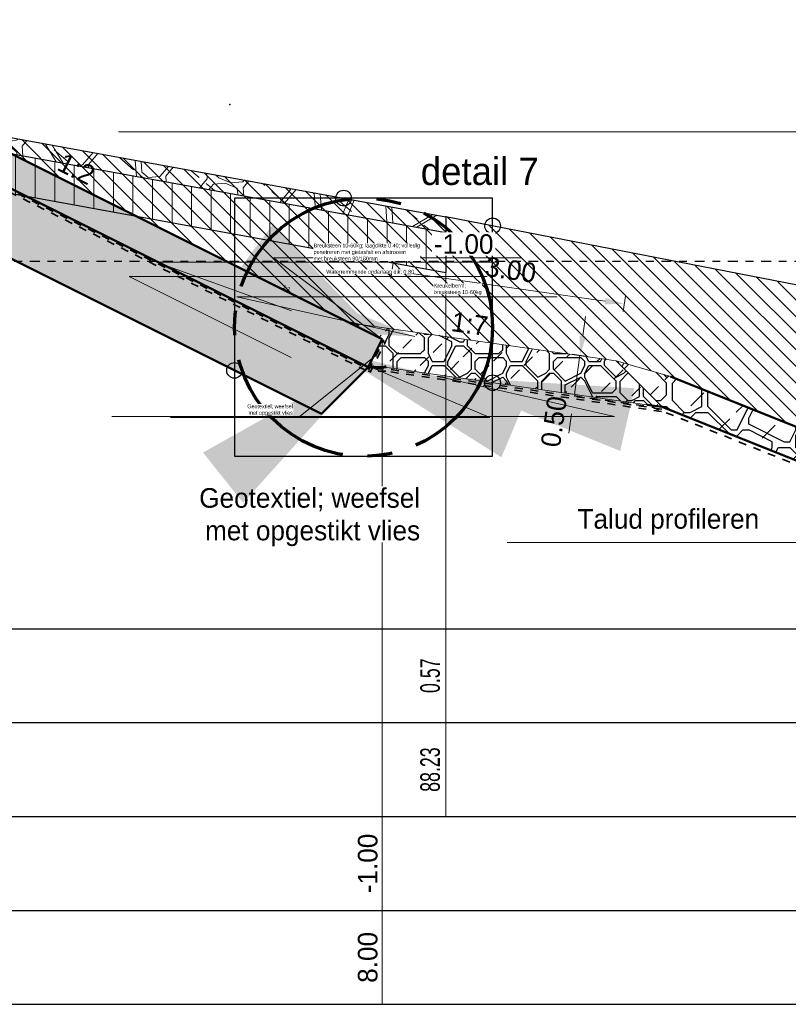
# Model space of a CAD drawing. Header units: metres. Extents: x 132 to 905, y -50 to 63.
# Tile 22 of 87: x 364 to 374, y -48 to -36. Entities that reach past the tile are written whole.
import ezdxf
from ezdxf.enums import TextEntityAlignment as Align

# ---------------------------------------------------------------- set-up
doc = ezdxf.new("R2010")
doc.units = ezdxf.units.M
doc.header["$LTSCALE"] = 0.1
for name, pattern in [('CENTER2', [28.575, 19.05, -3.175, 3.175, -3.175]), ('geotextiel', [0.2, -0.1, 0.1]), ('NAP', [20, 12.5, -2.5, 2.5, -2.5])]:
    doc.linetypes.add(name, pattern=pattern)
for name, color, linetype in [('BS-GEMETEN-KREUKELBERM-1999', 1, 'Continuous'), ('BS-ZANDLIJN', 32, 'Continuous'), ('DP-Matenbalk', 1, 'Continuous'), ('DP-Matenbalk_bestaandehoogten', 6, 'Continuous'), ('DP-Matenbalk_nwhoogten', 7, 'Continuous'), ('DP-NW-Maatvoering', 7, 'Continuous')]:
    doc.layers.add(name, color=color, linetype=linetype)
for name, color, linetype, lineweight in [('DP-BS-arcering_klei', 253, 'Continuous', 0), ('DP-BS-arcering_kreukelberm', 253, 'Continuous', 0), ('DP-BS-Matenbalk_verlenglijnen', 253, 'Continuous', 0), ('DP-BS-profiel', 2, 'Continuous', 25), ('DP-NAP-lijn', 6, 'NAP', 25), ('DP-NW-arcering_grond ontgraven', 1, 'Continuous', 18), ('DP-NW-arcering_kreukelberm', 2, 'Continuous', 25), ('DP-NW-arcering_overlaging', 1, 'Continuous', 18), ('DP-NW-arcering_waterremmende_onderlaag', 7, 'Continuous', 18), ('DP-NW-Geotextiel', 3, 'geotextiel', 35), ('DP-NW-Geotextiel_detail', 150, 'geotextiel', 35), ('DP-NW-Matenbalk_verlenglijnen', 135, 'Continuous', 0), ('DP-NW-Profiel', 4, 'Continuous', 50), ('DP-Waterlijn', 1, 'Continuous', 13), ('maatvoering-lin', 7, 'Continuous', 20), ('Plts-Detail', 5, 'CENTER2', 70), ('TL-2.5 mm tekst_schaaldp', 7, 'Continuous', 25), ('TL-2.5mm Tekst', 7, 'Continuous', 25), ('TL-5.0mm Tekst', 4, 'Continuous', 50)]:
    doc.layers.add(name, color=color, linetype=linetype, lineweight=lineweight)
doc.layers.add('TO-Viewport', color=152, linetype='Continuous', plot=False)
doc.styles.add('Ontwnota-dwp-Bruinissepolder tot Grevelingendam$0$dp-nwhgt', font='StagCAD.ttf', dxfattribs={"height": 0.25})
doc.styles.add('Ontwnota-dwp-Bruinissepolder tot Grevelingendam$0$StagCAD', font='StagCAD.ttf')
doc.styles.add('StagCAD', font='StagCAD.ttf')
doc.dimstyles.new('GM-maatvoering', dxfattribs={"dimtxt": 2.5, "dimasz": 2.5, "dimexe": 1, "dimexo": 0, "dimgap": 1, "dimtad": 1, "dimrnd": 0.001, "dimzin": 1, "dimdsep": 46, "dimtxsty": 'StagCAD', "dimcen": 0.09, "dimclrd": 1, "dimclre": 1, "dimclrt": 7, "dimazin": 0, "dimtfac": 1, "dimtix": 1, "dimtmove": 0, "dimatfit": 3, "dimfxl": 1, "dimfxlon": 1, "dimtvp": 0.83, "dimtolj": 1, "dimtzin": 0, "dimlwd": 15, "dimlwe": 15, "dimarcsym": 0})
doc.dimstyles.new('leader 1_100', dxfattribs={"dimscale": 0.1, "dimtxt": 2.5, "dimasz": 2, "dimexe": 0, "dimexo": 0, "dimgap": 1, "dimtad": 1, "dimrnd": 0.001, "dimzin": 1, "dimdsep": 46, "dimtxsty": 'StagCAD', "dimblk": 'RAD_PIJL', "dimcen": 0.09, "dimse1": 1, "dimse2": 1, "dimclrd": 1, "dimclre": 1, "dimclrt": 7, "dimazin": 0, "dimtfac": 1, "dimtix": 1, "dimtmove": 0, "dimatfit": 0, "dimfxl": 1, "dimtvp": 0.83, "dimtolj": 1, "dimtzin": 0, "dimlwd": 15, "dimarcsym": 0})
doc.dimstyles.new('Ontwnota-dwp-Bruinissepolder tot Grevelingendam$0$GM-maatvoering', dxfattribs={"dimtxt": 2.5, "dimasz": 1, "dimexe": 0, "dimexo": 0, "dimgap": 1, "dimtad": 1, "dimrnd": 0.001, "dimzin": 1, "dimdsep": 46, "dimtxsty": 'Ontwnota-dwp-Bruinissepolder tot Grevelingendam$0$StagCAD', "dimblk1": 'Ontwnota-dwp-Bruinissepolder tot Grevelingendam$0$DIM_PIJL', "dimblk2": 'Ontwnota-dwp-Bruinissepolder tot Grevelingendam$0$DIM_PIJL', "dimsah": 1, "dimcen": 0.09, "dimse1": 1, "dimse2": 1, "dimclrd": 1, "dimclre": 1, "dimclrt": 7, "dimazin": 0, "dimtfac": 1, "dimtix": 1, "dimtmove": 0, "dimatfit": 3, "dimldrblk": 'Ontwnota-dwp-Bruinissepolder tot Grevelingendam$0$RAD_PIJL', "dimfxl": 1, "dimtvp": 0.83, "dimtolj": 1, "dimtzin": 0, "dimlwd": 15, "dimarcsym": 0})

# ---------------------------------------------------------------- blocks, each defined once
blk = doc.blocks.new('RAD_PIJL')
at = {"color": 1, "linetype": 'Continuous'}
blk.add_solid([(-2.8284, -0.75), (-2.8284, 0.75), (0, 0)], dxfattribs=at)
blk = doc.blocks.new('*U177')
at = {"layer": 'DP-Matenbalk'}
for p, q in [((6, -4.7), (57.134, -4.7)), ((6, -5.9), (57.134, -5.9)), ((6, -7.1), (57.134, -7.1)), ((6, -8.3), (57.134, -8.3)), ((6, -9.5), (57.134, -9.5))]:
    blk.add_line(p, q, dxfattribs=at)
at = {"layer": 'TL-2.5 mm tekst_schaaldp', "style": 'StagCAD', "width": 0.96}
blk.add_attdef('SCHAAL', (-0.05, -11.124), '', height=0.25, dxfattribs=at)
at = {"layer": 'TL-2.5mm Tekst', "lineweight": 35, "style": 'StagCAD', "width": 0.96}
blk.add_attdef('GEBIEDDWP', (7.116, -10.535), '', height=0.25, dxfattribs=at)
at = {"layer": 'TL-5.0mm Tekst', "style": 'StagCAD', "width": 0.96}
blk.add_attdef('OMSCHRIJVING', (-0.05, -10.535), '', height=0.5, dxfattribs=at)
blk = doc.blocks.new('Ontwnota-dwp-Bruinissepolder tot Grevelingendam$0$DIM_PIJL')
at = {"color": 1}
blk.add_line((0, 1.414), (0, -1.414), dxfattribs=at)
at = {"color": 1, "linetype": 'ByBlock'}
blk.add_solid([(-2.828, -0.75), (-2.828, 0.75), (0, 0)], dxfattribs=at)
blk = doc.blocks.new('*D167')
at = {"layer": 'Defpoints', "color": 0, "transparency": 16777216}
for p in [(368.578, -31.199), (360.578, -35.833), (368.578, -39.834)]:
    blk.add_point(p, dxfattribs=at)
at = {"layer": 'DP-NW-Maatvoering', "color": 1, "lineweight": 15, "transparency": 16777216}
blk.add_line((360.678, -31.199), (368.478, -31.199), dxfattribs=at)
at = {"layer": 'DP-NW-Maatvoering', "color": 1, "lineweight": 15, "transparency": 16777216, "xscale": 0.1, "yscale": 0.1, "zscale": 0.1, "rotation": 180}
blk.add_blockref('Ontwnota-dwp-Bruinissepolder tot Grevelingendam$0$DIM_PIJL', (360.578, -31.199), dxfattribs=at)
at = {"layer": 'DP-NW-Maatvoering', "color": 1, "lineweight": 15, "transparency": 16777216, "xscale": 0.1, "yscale": 0.1, "zscale": 0.1}
blk.add_blockref('Ontwnota-dwp-Bruinissepolder tot Grevelingendam$0$DIM_PIJL', (368.578, -31.199), dxfattribs=at)
at = {"layer": 'DP-NW-Maatvoering', "color": 7, "transparency": 16777216, "insert": (364.578, -30.14), "char_height": 0.25, "attachment_point": 5, "style": 'Ontwnota-dwp-Bruinissepolder tot Grevelingendam$0$StagCAD'}
blk.add_mtext('\\A1;Breuksteen 10-60kg;\\Plaagdikte 0.40; volledig \\Ppenetreren met gietasfalt \\Pen afstrooien met\\Pbreuksteen 90/180mm', dxfattribs=at)
blk = doc.blocks.new('Ontwnota-dwp-Bruinissepolder tot Grevelingendam$0$RAD_PIJL')
at = {"color": 1, "linetype": 'Continuous'}
blk.add_solid([(-2.828, -0.75), (-2.828, 0.75), (0, 0)], dxfattribs=at)
blk = doc.blocks.new('*D168')
at = {"layer": 'Defpoints', "color": 0, "transparency": 16777216}
for p in [(372.158, -31.199), (368.578, -39.834), (372.158, -40.699)]:
    blk.add_point(p, dxfattribs=at)
at = {"layer": 'DP-NW-Maatvoering', "color": 1, "lineweight": 15, "transparency": 16777216}
for p, q in [((368.578, -31.299), (368.578, -31.099)), ((368.828, -31.199), (371.908, -31.199)), ((372.158, -31.299), (372.158, -31.099))]:
    blk.add_line(p, q, dxfattribs=at)
at = {"layer": 'DP-NW-Maatvoering', "color": 1, "transparency": 16777216}
for points in [[(368.828, -31.157), (368.828, -31.24), (368.578, -31.199)], [(371.908, -31.157), (371.908, -31.24), (372.158, -31.199)]]:
    blk.add_solid(points, dxfattribs=at)
at = {"layer": 'DP-NW-Maatvoering', "color": 7, "transparency": 16777216, "insert": (370.502, -30.728), "char_height": 0.25, "attachment_point": 5, "style": 'StagCAD'}
blk.add_mtext('\\A1;Kreukelberm;\\Pbreuksteen 10-60kg', dxfattribs=at)
blk = doc.blocks.new('*D169')
at = {"layer": 'Defpoints', "color": 0, "transparency": 16777216}
for p in [(371.673, -39.381), (368.578, -39.834), (371.569, -40.109)]:
    blk.add_point(p, dxfattribs=at)
at = {"layer": 'DP-NW-Maatvoering', "color": 1, "lineweight": 15, "transparency": 16777216}
for p, q in [((368.689, -39.056), (368.718, -38.858)), ((368.951, -38.992), (371.426, -39.346)), ((371.659, -39.48), (371.687, -39.282))]:
    blk.add_line(p, q, dxfattribs=at)
at = {"layer": 'DP-NW-Maatvoering', "color": 1, "transparency": 16777216}
for points in [[(368.957, -38.951), (368.945, -39.033), (368.703, -38.957)], [(371.432, -39.304), (371.42, -39.387), (371.673, -39.381)]]:
    blk.add_solid(points, dxfattribs=at)
at = {"layer": 'DP-NW-Maatvoering', "color": 7, "transparency": 16777216, "insert": (370.22, -38.946), "char_height": 0.25, "attachment_point": 5, "rotation": 351.8699, "style": 'StagCAD'}
blk.add_mtext('\\A1;3.00', dxfattribs=at)
blk = doc.blocks.new('Ontwnota-dwp-Bruinissepolder tot Grevelingendam$0$NWHO')
at = {"layer": 'DP-Matenbalk_nwhoogten', "style": 'Ontwnota-dwp-Bruinissepolder tot Grevelingendam$0$dp-nwhgt'}
for tag, p in [('AFSTAND', (0.6, -0.013)), ('HOOGTE', (1.8, -0.013))]:
    blk.add_attdef(tag, text='', height=0.25, dxfattribs=at).set_placement(p, align=Align.BOTTOM_CENTER)
blk = doc.blocks.new('*U237')
at = {"layer": 'DP-NAP-lijn'}
blk.add_line((0, 0), (571.34, 0), dxfattribs=at)
at = {"layer": 'DP-NAP-lijn', "style": 'StagCAD'}
blk.add_attdef('NAPLIJN', (6.25, 1), '', height=2.5, dxfattribs=at)
blk = doc.blocks.new('*D173')
at = {"layer": 'Defpoints', "color": 0, "transparency": 16777216}
for p in [(369.344, -39.788), (371.105, -40.039), (369.958, -40.384)]:
    blk.add_point(p, dxfattribs=at)
at = {"layer": 'DP-NW-Maatvoering', "color": 1, "lineweight": 15, "transparency": 16777216}
for p, q in [((371.14, -39.792), (371.176, -39.544)), ((371.006, -40.025), (371.204, -40.054)), ((371.034, -40.538), (371.105, -40.039)), ((370.935, -40.524), (371.133, -40.552)), ((370.998, -40.786), (370.963, -41.033))]:
    blk.add_line(p, q, dxfattribs=at)
at = {"layer": 'DP-NW-Maatvoering', "color": 1, "transparency": 16777216}
for points in [[(371.099, -39.786), (371.182, -39.798), (371.105, -40.039)], [(370.957, -40.78), (371.04, -40.791), (371.034, -40.538)]]:
    blk.add_solid(points, dxfattribs=at)
at = {"layer": 'DP-NW-Maatvoering', "color": 7, "transparency": 16777216, "insert": (370.772, -40.886), "char_height": 0.25, "attachment_point": 5, "rotation": 81.8699, "style": 'StagCAD'}
blk.add_mtext('\\A1;0.50', dxfattribs=at)
blk = doc.blocks.new('*D193')
at = {"layer": 'Defpoints', "color": 0, "transparency": 16777216}
for p in [(377.932, -31.199), (372.158, -40.699), (377.932, -42.577)]:
    blk.add_point(p, dxfattribs=at)
at = {"layer": 'DP-NW-Maatvoering', "color": 1, "lineweight": 15, "transparency": 16777216}
for p, q in [((372.158, -31.299), (372.158, -31.099)), ((372.408, -31.199), (377.682, -31.199)), ((377.932, -31.299), (377.932, -31.099))]:
    blk.add_line(p, q, dxfattribs=at)
at = {"layer": 'DP-NW-Maatvoering', "color": 1, "transparency": 16777216}
for points in [[(372.408, -31.157), (372.408, -31.24), (372.158, -31.199)], [(377.682, -31.157), (377.682, -31.24), (377.932, -31.199)]]:
    blk.add_solid(points, dxfattribs=at)
at = {"layer": 'DP-NW-Maatvoering', "color": 7, "transparency": 16777216, "insert": (375.058, -30.728), "char_height": 0.25, "attachment_point": 5, "style": 'StagCAD'}
blk.add_mtext('\\A1;\\PBreuksteen 10-60kg; 700 kg/m²', dxfattribs=at)

msp = doc.modelspace()

# ---------------------------------------------------------------- hatches: boundary and pattern name
at = {"layer": 'DP-BS-arcering_klei'}
h = msp.add_hatch(dxfattribs=at)
h.set_pattern_fill('_USER', color=251, scale=2.5, angle=90, pattern_type=0)
h.set_pattern_definition([(90, (369.38936, -39.05678), (-0.25, 0), [])])
h.paths.add_polyline_path([(359.576, -36.568), (360.975, -36.715), (361.379, -37.523), (369.389, -38.979), (369.389, -38.471), (361.469, -37.031), (361.504, -36.839), (361.504, -36.533), (359.981, -36.374), (359.967, -36.513), (359.579, -36.472)])
at = {"layer": 'DP-BS-arcering_kreukelberm'}
h = msp.add_hatch(dxfattribs=at)
h.set_pattern_fill('NATUURST', color=251, scale=0.15, angle=94.44, style=0, pattern_type=2)
h.set_pattern_definition([(94.44, (670.7083, 14.4364), (-1.611621, 1.379376), [0.075, -0.075, 0.15, -1.2]), (94.44, (670.68, 13.8324), (-1.611621, 1.379376), [0.375, -1.125]), (94.44, (670.611, 13.7518), (-1.611621, 1.379376), [0.375, -1.125]), (94.44, (670.1849, 14.3957), (-1.611621, 1.379376), [0.075, -1.425]), (94.44, (670.0934, 13.6364), (-1.611621, 1.379376), [0.225, -1.275]), (94.44, (670.0186, 13.6306), (-1.611621, 1.379376), [0.225, -1.275]), (94.44, (669.8742, 14.522), (-1.611621, 1.379376), [0.45, -1.05]), (94.44, (669.8052, 14.4415), (-1.611621, 1.379376), [0.45, -1.05]), (94.44, (669.6847, 14.056), (-1.611621, 1.379376), [0.15, -1.35]), (94.44, (669.6041, 14.125), (-1.611621, 1.379376), [0.075, -1.425]), (94.44, (669.5068, 13.4404), (-1.611621, 1.379376), [0.075, -0.075, 0.075, -1.275]), (184.44, (669.806, 13.4636), (-1.379376, -1.611621), [0.225, -1.275]), (184.44, (670.3235, 13.579), (-1.379376, -1.611621), [0.075, -0.15, 0.075, -0.15, 0.3, -0.75]), (184.44, (669.4146, 13.6589), (-1.379376, -1.611621), [0.075, -1.425]), (184.44, (670.0702, 13.9355), (-1.379376, -1.611621), [0.075, -1.425]), (184.44, (669.6905, 13.9812), (-1.379376, -1.611621), [0.075, -1.425]), (184.44, (670.5014, 14.1946), (-1.379376, -1.611621), [0.15, -1.35]), (184.44, (670.5704, 14.2752), (-1.379376, -1.611621), [0.225, -1.275]), (184.44, (669.6673, 14.2803), (-1.379376, -1.611621), [0.15, -0.075, 0.15, -1.125]), (184.44, (670.1101, 14.39), (-1.379376, -1.611621), [0.3, -1.2]), (184.44, (670.1043, 14.4647), (-1.379376, -1.611621), [0.15, -1.35]), (184.44, (670.6161, 14.6549), (-1.379376, -1.611621), [0.3, -1.2]), (184.44, (670.6103, 14.7297), (-1.379376, -1.611621), [0.225, -1.275]), (139.44, (670.582, 14.1257), (-1.4954984, -0.1161226), [0.106066, -2.015254]), (139.44, (670.1907, 14.321), (-1.4954984, -0.1161226), [0.106066, -2.015254]), (139.44, (669.9548, 14.4531), (-1.4954984, -0.1161226), [0.106066, -2.015254]), (139.44, (669.8865, 13.3946), (-1.4954984, -0.1161226), [0.106066, -2.015254]), (139.44, (669.5758, 13.521), (-1.4954984, -0.1161226), [0.106066, -2.015254]), (139.44, (670.3461, 14.2578), (-1.4954984, -0.1161226), [0.2121315, -1.909189]), (139.44, (669.3624, 14.3319), (-1.4954984, -0.1161226), [0.2121315, -1.909189]), (229.44, (670.7889, 14.3674), (0.1161226, -1.4954984), [0.2121315, -1.909189]), (229.44, (670.7083, 14.4364), (0.1161226, -1.4954984), [0.2121315, -1.909189]), (229.44, (670.317, 14.6317), (0.1161226, -1.4954984), [0.2121315, -1.909189]), (229.44, (669.811, 14.3667), (0.1161226, -1.4954984), [0.2121315, -1.909189]), (229.44, (669.8052, 14.4415), (0.1161226, -1.4954984), [0.2121315, -1.909189]), (229.44, (670.2771, 14.1772), (0.1161226, -1.4954984), [0.318198, -1.803122]), (229.44, (670.3112, 14.7065), (0.1161226, -1.4954984), [0.318198, -1.803122]), (229.44, (670.3519, 14.183), (0.1161226, -1.4954984), [0.424264, -1.697056]), (229.44, (669.5068, 13.4404), (0.1161226, -1.4954984), [0.424264, -1.697056]), (229.44, (669.5816, 13.4462), (0.1161226, -1.4954984), [0.424264, -1.697056]), (229.44, (670.3983, 13.5848), (0.1161226, -1.4954984), [0.106066, -2.015254]), (229.44, (670.0244, 13.5558), (0.1161226, -1.4954984), [0.106066, -2.015254]), (121.00505, (670.7025, 14.51116), (-0.1161226, 1.4954984), [0.167705, -3.186397]), (121.00505, (670.2771, 14.1772), (-0.1161226, 1.4954984), [0.167705, -3.186397]), (121.00505, (670.386, 14.71226), (-0.1161226, 1.4954984), [0.33541, -3.018692]), (121.00505, (670.3112, 14.70645), (-0.1161226, 1.4954984), [0.33541, -3.018692]), (157.87495, (669.5983, 14.19974), (-1.4954984, -0.1161226), [0.1677, -1.677, 0.3354, -1.174002]), (157.87495, (670.2546, 13.49844), (-1.4954984, -0.1161226), [0.167705, -3.186397]), (157.87495, (670.83536, 13.7692), (-1.4954984, -0.1161226), [0.167705, -3.186397]), (157.87495, (670.2488, 13.5732), (-1.4954984, -0.1161226), [0.167705, -3.186397]), (157.87495, (669.51774, 14.2687), (-1.4954984, -0.1161226), [0.167705, -3.186397]), (157.87495, (669.5983, 14.19974), (-1.4954984, -0.1161226), [0.167705, -3.186397]), (157.87495, (669.9954, 13.9297), (-1.4954984, -0.1161226), [0.33541, -3.018692]), (157.87495, (670.0012, 13.8549), (-1.4954984, -0.1161226), [0.33541, -3.018692]), (211.00505, (670.01864, 13.6306), (-1.4954984, -0.1161226), [0.167705, -3.186397]), (211.00505, (670.6858, 13.7576), (-1.4954984, -0.1161226), [0.33541, -3.018692]), (211.00505, (670.611, 13.7518), (-1.4954984, -0.1161226), [0.33541, -3.018692]), (247.87495, (669.61573, 13.9754), (0.1161226, -1.4954984), [0.33541, -3.018692]), (247.87495, (669.6041, 14.12497), (0.1161226, -1.4954984), [0.503115, -2.850987]), (139.44, (670.83873, 13.7258), (-0.3048019, -0.3561213), [0.234375, -0.1171875])])
h.paths.add_polyline_path([(361.504, -36.834), (369.389, -38.268), (369.389, -38.471), (361.469, -37.031)])
at = {"layer": 'DP-NW-arcering_grond ontgraven'}
h = msp.add_hatch(dxfattribs=at)
h.set_pattern_fill('_USER', color=256, scale=1.5, angle=135, style=0, pattern_type=0)
h.set_pattern_definition([(135, (-33.02076, -5.79753), (-0.106066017, -0.106066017), [])])
h.paths.add_polyline_path([(369.389, -38.268), (363.192, -37.141), (368.153, -39.622), (371.569, -40.109), (372.262, -40.309), (377.932, -42.577), (378.495, -42.634), (397.733, -42.634), (386.892, -41.426), (377.922, -39.926)])
at = {"layer": 'DP-NW-arcering_kreukelberm'}
h = msp.add_hatch(dxfattribs=at)
h.set_pattern_fill('NATUURST', color=256, scale=0.1, style=0, pattern_type=2)
h.set_pattern_definition([(0, (367.7166, -40.6181), (1, 1), [0.05, -0.05, 0.1, -0.8]), (0, (367.3166, -40.5681), (1, 1), [0.25, -0.75]), (0, (367.2666, -40.5181), (1, 1), [0.25, -0.75]), (0, (367.7166, -40.2681), (1, 1), [0.05, -0.95]), (0, (367.2166, -40.1681), (1, 1), [0.15, -0.85]), (0, (367.2166, -40.1181), (1, 1), [0.15, -0.85]), (0, (367.8166, -40.0681), (1, 1), [0.3, -0.7]), (0, (367.7666, -40.0181), (1, 1), [0.3, -0.7]), (0, (367.5166, -39.9181), (1, 1), [0.1, -0.9]), (0, (367.5666, -39.8681), (1, 1), [0.05, -0.95]), (0, (367.1166, -39.7681), (1, 1), [0.05, -0.05, 0.05, -0.85]), (90, (367.1166, -39.9681), (-1, 1), [0.15, -0.85]), (90, (367.1666, -40.3181), (-1, 1), [0.05, -0.1, 0.05, -0.1, 0.2, -0.5]), (90, (367.2666, -39.7181), (-1, 1), [0.05, -0.95]), (90, (367.4166, -40.1681), (-1, 1), [0.05, -0.95]), (90, (367.4666, -39.9181), (-1, 1), [0.05, -0.95]), (90, (367.5666, -40.4681), (-1, 1), [0.1, -0.9]), (90, (367.6166, -40.5181), (-1, 1), [0.15, -0.85]), (90, (367.6666, -39.9181), (-1, 1), [0.1, -0.05, 0.1, -0.75]), (90, (367.7166, -40.2181), (-1, 1), [0.2, -0.8]), (90, (367.7666, -40.2181), (-1, 1), [0.1, -0.9]), (90, (367.8666, -40.5681), (-1, 1), [0.2, -0.8]), (90, (367.9166, -40.5681), (-1, 1), [0.15, -0.85]), (45, (367.51665, -40.5181), (0, 1), [0.07071, -1.3435]), (45, (367.66665, -40.2681), (0, 1), [0.07071, -1.3435]), (45, (367.76665, -40.1181), (0, 1), [0.07071, -1.3435]), (45, (367.06665, -40.0181), (0, 1), [0.07071, -1.3435]), (45, (367.16665, -39.8181), (0, 1), [0.07071, -1.3435]), (45, (367.61665, -40.3681), (0, 1), [0.14142, -1.2728]), (45, (367.71665, -39.7181), (0, 1), [0.14142, -1.2728]), (135, (367.66665, -40.6681), (-1, 0), [0.14142, -1.2728]), (135, (367.71665, -40.6181), (-1, 0), [0.14142, -1.2728]), (135, (367.86665, -40.3681), (-1, 0), [0.14142, -1.2728]), (135, (367.71665, -40.0181), (-1, 0), [0.14142, -1.2728]), (135, (367.76665, -40.0181), (-1, 0), [0.14142, -1.2728]), (135, (367.56665, -40.3181), (-1, 0), [0.21213, -1.20208]), (135, (367.91665, -40.3681), (-1, 0), [0.21213, -1.20208]), (135, (367.56665, -40.3681), (-1, 0), [0.28284, -1.13137]), (135, (367.11665, -39.7681), (-1, 0), [0.28284, -1.13137]), (135, (367.11665, -39.8181), (-1, 0), [0.28284, -1.13137]), (135, (367.16665, -40.3681), (-1, 0), [0.07071, -1.3435]), (135, (367.16665, -40.1181), (-1, 0), [0.07071, -1.3435]), (26.565, (367.76665, -40.6181), (1, 4e-10), [0.1118, -2.12426]), (26.565, (367.56665, -40.3181), (1, 4e-10), [0.1118, -2.12426]), (26.565, (367.91665, -40.4181), (1, 4e-10), [0.2236, -2.01246]), (26.565, (367.91665, -40.3681), (1, 4e-10), [0.2236, -2.01246]), (63.435, (367.61665, -39.8681), (5e-11, 1), [0.1118, -1.118, 0.2236, -0.78267]), (63.435, (367.11665, -40.2681), (5e-11, 1), [0.1118, -2.12426]), (63.435, (367.26665, -40.6681), (5e-11, 1), [0.1118, -2.12426]), (63.435, (367.16665, -40.2681), (5e-11, 1), [0.1118, -2.12426]), (63.435, (367.66665, -39.8181), (5e-11, 1), [0.1118, -2.12426]), (63.435, (367.61665, -39.8681), (5e-11, 1), [0.1118, -2.12426]), (63.435, (367.41665, -40.1181), (5e-11, 1), [0.2236, -2.01246]), (63.435, (367.36665, -40.1181), (5e-11, 1), [0.2236, -2.01246]), (116.565, (367.21665, -40.1181), (-4e-10, 1), [0.1118, -2.12426]), (116.565, (367.26665, -40.5681), (-4e-10, 1), [0.2236, -2.01246]), (116.565, (367.26665, -40.5181), (-4e-10, 1), [0.2236, -2.01246]), (153.435, (367.46665, -39.8681), (-1, 5e-11), [0.2236, -2.01246]), (153.435, (367.56665, -39.8681), (-1, 5e-11), [0.33541, -1.90066]), (45, (367.23762, -40.66808), (-0.22097, 0.22097), [0.15625, -0.078125])])
h.paths.add_polyline_path([(368.153, -39.622), (368.578, -39.834), (368.399, -40.192), (368.629, -40.192), (372.158, -40.699), (371.569, -40.109)])
h = msp.add_hatch(dxfattribs=at)
h.set_pattern_fill('NATUURST', color=256, scale=0.15, style=0, pattern_type=2)
h.set_pattern_definition([(0, (367.9377, 46.2309), (1.5, 1.5), [0.075, -0.075, 0.15, -1.2]), (0, (367.3377, 46.3059), (1.5, 1.5), [0.375, -1.125]), (0, (367.2627, 46.3809), (1.5, 1.5), [0.375, -1.125]), (0, (367.9377, 46.7559), (1.5, 1.5), [0.075, -1.425]), (0, (367.1877, 46.9059), (1.5, 1.5), [0.225, -1.275]), (0, (367.1877, 46.9809), (1.5, 1.5), [0.225, -1.275]), (0, (368.0877, 47.0559), (1.5, 1.5), [0.45, -1.05]), (0, (368.0127, 47.1309), (1.5, 1.5), [0.45, -1.05]), (0, (367.6377, 47.2809), (1.5, 1.5), [0.15, -1.35]), (0, (367.7127, 47.3559), (1.5, 1.5), [0.075, -1.425]), (0, (367.0377, 47.5059), (1.5, 1.5), [0.075, -0.075, 0.075, -1.275]), (90, (367.0377, 47.2059), (-1.5, 1.5), [0.225, -1.275]), (90, (367.1127, 46.6809), (-1.5, 1.5), [0.075, -0.15, 0.075, -0.15, 0.3, -0.75]), (90, (367.2627, 47.5809), (-1.5, 1.5), [0.075, -1.425]), (90, (367.4877, 46.9059), (-1.5, 1.5), [0.075, -1.425]), (90, (367.5627, 47.2809), (-1.5, 1.5), [0.075, -1.425]), (90, (367.7127, 46.4559), (-1.5, 1.5), [0.15, -1.35]), (90, (367.7877, 46.3809), (-1.5, 1.5), [0.225, -1.275]), (90, (367.8627, 47.2809), (-1.5, 1.5), [0.15, -0.075, 0.15, -1.125]), (90, (367.9377, 46.8309), (-1.5, 1.5), [0.3, -1.2]), (90, (368.0127, 46.8309), (-1.5, 1.5), [0.15, -1.35]), (90, (368.1627, 46.3059), (-1.5, 1.5), [0.3, -1.2]), (90, (368.2377, 46.3059), (-1.5, 1.5), [0.225, -1.275]), (45, (367.6377, 46.3809), (0, 1.5), [0.106066, -2.015254]), (45, (367.8627, 46.7559), (0, 1.5), [0.106066, -2.015254]), (45, (368.0127, 46.9809), (0, 1.5), [0.106066, -2.015254]), (45, (366.9627, 47.1309), (0, 1.5), [0.106066, -2.015254]), (45, (367.1127, 47.4309), (0, 1.5), [0.106066, -2.015254]), (45, (367.7877, 46.6059), (0, 1.5), [0.212132, -1.90919]), (45, (367.9377, 47.5809), (0, 1.5), [0.212132, -1.90919]), (135, (367.8627, 46.1559), (-1.5, 0), [0.212132, -1.90919]), (135, (367.9377, 46.2309), (-1.5, 0), [0.212132, -1.90919]), (135, (368.1627, 46.6059), (-1.5, 0), [0.212132, -1.90919]), (135, (367.9377, 47.1309), (-1.5, 0), [0.212132, -1.90919]), (135, (368.0127, 47.1309), (-1.5, 0), [0.212132, -1.90919]), (135, (367.7127, 46.6809), (-1.5, 0), [0.318198, -1.803122]), (135, (368.2377, 46.6059), (-1.5, 0), [0.318198, -1.803122]), (135, (367.7127, 46.6059), (-1.5, 0), [0.424264, -1.697056]), (135, (367.0377, 47.5059), (-1.5, 0), [0.424264, -1.697056]), (135, (367.0377, 47.4309), (-1.5, 0), [0.424264, -1.697056]), (135, (367.1127, 46.6059), (-1.5, 0), [0.106066, -2.015254]), (135, (367.1127, 46.9809), (-1.5, 0), [0.106066, -2.015254]), (26.56505, (368.0127, 46.2309), (1.5, 6e-10), [0.167705, -3.186397]), (26.56505, (367.7127, 46.6809), (1.5, 6e-10), [0.167705, -3.186397]), (26.56505, (368.2377, 46.5309), (1.5, 6e-10), [0.33541, -3.018692]), (26.56505, (368.2377, 46.6059), (1.5, 6e-10), [0.33541, -3.018692]), (63.43495, (367.7877, 47.3559), (8e-11, 1.5), [0.1677, -1.677, 0.3354, -1.174002]), (63.43495, (367.0377, 46.7559), (8e-11, 1.5), [0.167705, -3.186397]), (63.43495, (367.2627, 46.1559), (8e-11, 1.5), [0.167705, -3.186397]), (63.43495, (367.1127, 46.7559), (8e-11, 1.5), [0.167705, -3.186397]), (63.43495, (367.8627, 47.4309), (8e-11, 1.5), [0.167705, -3.186397]), (63.43495, (367.7877, 47.3559), (8e-11, 1.5), [0.167705, -3.186397]), (63.43495, (367.4877, 46.9809), (8e-11, 1.5), [0.33541, -3.018692]), (63.43495, (367.4127, 46.9809), (8e-11, 1.5), [0.33541, -3.018692]), (116.56505, (367.1877, 46.9809), (-6e-10, 1.5), [0.167705, -3.186397]), (116.56505, (367.2627, 46.3059), (-6e-10, 1.5), [0.33541, -3.018692]), (116.56505, (367.2627, 46.3809), (-6e-10, 1.5), [0.33541, -3.018692]), (153.43495, (367.5627, 47.3559), (-1.5, 8e-11), [0.33541, -3.018692]), (153.43495, (367.7127, 47.3559), (-1.5, 8e-11), [0.503115, -2.850987]), (45, (367.21915, 46.1559), (-0.3314563, 0.3314563), [0.234375, -0.1171875])])
h.paths.add_polyline_path([(372.262, -40.309), (371.569, -40.109), (372.158, -40.699), (376.496, -42.434), (377.932, -42.577)])
at = {"layer": 'DP-NW-arcering_overlaging'}
h = msp.add_hatch(dxfattribs=at)
h.set_pattern_fill('NATUURST', color=256, scale=0.05, angle=90, style=0, pattern_type=2)
h.set_pattern_definition([(90, (352.1122, -39.7815), (-0.5, 0.5), [0.025, -0.025, 0.05, -0.4]), (90, (352.0872, -39.9815), (-0.5, 0.5), [0.125, -0.375]), (90, (352.0622, -40.0065), (-0.5, 0.5), [0.125, -0.375]), (90, (351.9372, -39.7815), (-0.5, 0.5), [0.025, -0.475]), (90, (351.8872, -40.0315), (-0.5, 0.5), [0.075, -0.425]), (90, (351.8622, -40.0315), (-0.5, 0.5), [0.075, -0.425]), (90, (351.8372, -39.7315), (-0.5, 0.5), [0.15, -0.35]), (90, (351.8122, -39.7565), (-0.5, 0.5), [0.15, -0.35]), (90, (351.7622, -39.8815), (-0.5, 0.5), [0.05, -0.45]), (90, (351.7372, -39.8565), (-0.5, 0.5), [0.025, -0.475]), (90, (351.6872, -40.0815), (-0.5, 0.5), [0.025, -0.025, 0.025, -0.425]), (180, (351.7872, -40.0815), (-0.5, -0.5), [0.075, -0.425]), (180, (351.9622, -40.0565), (-0.5, -0.5), [0.025, -0.05, 0.025, -0.05, 0.1, -0.25]), (180, (351.6622, -40.0065), (-0.5, -0.5), [0.025, -0.475]), (180, (351.8872, -39.9315), (-0.5, -0.5), [0.025, -0.475]), (180, (351.7622, -39.9065), (-0.5, -0.5), [0.025, -0.475]), (180, (352.0372, -39.8565), (-0.5, -0.5), [0.05, -0.45]), (180, (352.0622, -39.8315), (-0.5, -0.5), [0.075, -0.425]), (180, (351.7622, -39.8065), (-0.5, -0.5), [0.05, -0.025, 0.05, -0.375]), (180, (351.9122, -39.7815), (-0.5, -0.5), [0.1, -0.4]), (180, (351.9122, -39.7565), (-0.5, -0.5), [0.05, -0.45]), (180, (352.0872, -39.7065), (-0.5, -0.5), [0.1, -0.4]), (180, (352.0872, -39.6815), (-0.5, -0.5), [0.075, -0.425]), (135, (352.0622, -39.8815), (-0.5, 0), [0.035355, -0.671751]), (135, (351.9372, -39.8065), (-0.5, 0), [0.035355, -0.671751]), (135, (351.8622, -39.7565), (-0.5, 0), [0.035355, -0.671751]), (135, (351.8122, -40.1065), (-0.5, 0), [0.035355, -0.671751]), (135, (351.7122, -40.0565), (-0.5, 0), [0.035355, -0.671751]), (135, (351.9872, -39.8315), (-0.5, 0), [0.07071, -0.636396]), (135, (351.6622, -39.7815), (-0.5, 0), [0.07071, -0.636396]), (225, (352.1372, -39.8065), (0, -0.5), [0.07071, -0.636396]), (225, (352.1122, -39.7815), (0, -0.5), [0.07071, -0.636396]), (225, (351.9872, -39.7065), (0, -0.5), [0.07071, -0.636396]), (225, (351.8122, -39.7815), (0, -0.5), [0.07071, -0.636396]), (225, (351.8122, -39.7565), (0, -0.5), [0.07071, -0.636396]), (225, (351.9622, -39.8565), (0, -0.5), [0.106066, -0.601041]), (225, (351.9872, -39.6815), (0, -0.5), [0.106066, -0.601041]), (225, (351.9872, -39.8565), (0, -0.5), [0.141421, -0.565685]), (225, (351.6872, -40.0815), (0, -0.5), [0.141421, -0.565685]), (225, (351.7122, -40.0815), (0, -0.5), [0.141421, -0.565685]), (225, (351.9872, -40.0565), (0, -0.5), [0.035355, -0.671751]), (225, (351.8622, -40.0565), (0, -0.5), [0.035355, -0.671751]), (116.565, (352.1122, -39.75649), (-2e-10, 0.5), [0.055902, -1.062132]), (116.565, (351.9622, -39.85649), (-2e-10, 0.5), [0.055902, -1.062132]), (116.565, (352.0122, -39.68149), (-2e-10, 0.5), [0.111803, -1.00623]), (116.565, (351.9872, -39.68149), (-2e-10, 0.5), [0.111803, -1.00623]), (153.435, (351.7372, -39.83149), (-0.5, 3e-11), [0.0559, -0.559, 0.1118, -0.391334]), (153.435, (351.9372, -40.08149), (-0.5, 3e-11), [0.055902, -1.062132]), (153.435, (352.1372, -40.00649), (-0.5, 3e-11), [0.055902, -1.062132]), (153.435, (351.9372, -40.05649), (-0.5, 3e-11), [0.055902, -1.062132]), (153.435, (351.7122, -39.80649), (-0.5, 3e-11), [0.055902, -1.062132]), (153.435, (351.7372, -39.83149), (-0.5, 3e-11), [0.055902, -1.062132]), (153.435, (351.8622, -39.93149), (-0.5, 3e-11), [0.111803, -1.00623]), (153.435, (351.8622, -39.95649), (-0.5, 3e-11), [0.111803, -1.00623]), (206.565, (351.8622, -40.03149), (-0.5, -2e-10), [0.055902, -1.062132]), (206.565, (352.0872, -40.00649), (-0.5, -2e-10), [0.111803, -1.00623]), (206.565, (352.0622, -40.00649), (-0.5, -2e-10), [0.111803, -1.00623]), (243.435, (351.7372, -39.90649), (-3e-11, -0.5), [0.111803, -1.00623]), (243.435, (351.7372, -39.85649), (-3e-11, -0.5), [0.167705, -0.950329]), (135, (352.13719, -40.021), (-0.1104854, -0.1104854), [0.078125, -0.0390625])])
h.paths.add_polyline_path([(360.578, -35.833), (368.578, -39.834), (368.399, -40.192), (360.617, -36.3), (360.578, -36.234)])
at = {"layer": 'DP-NW-arcering_waterremmende_onderlaag'}
h = msp.add_hatch(dxfattribs=at)
h.set_pattern_fill('GWI_ZANDGRIND', color=256, scale=0.3, pattern_type=2)
h.set_pattern_definition([(0, (0, 0), (0, 0.075), [0, -0.0866025]), (0, (-0.01005, -0.0375), (0.0866025, 0.15), [0.0200964, -0.1531086]), (30, (0.01005, -0.0375), (0.08660256, 0.149999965), [0.0200964, -0.2799036]), (60, (0.02745, -0.02745), (-0.08660256, 0.149999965), [0.0200964, -0.1531086]), (90, (0.0375, -0.01005), (-0.0866025, 0.15), [0.0200964, -0.2799036]), (120, (0.0375, 0.01005), (-0.17320506, -3.5e-08), [0.0200964, -0.1531086]), (150, (0.02745, 0.02745), (-0.17320506, 3.5e-08), [0.0200964, -0.2799036]), (180, (0.01005, 0.0375), (-0.0866025, -0.15), [0.0200964, -0.1531086]), (210, (-0.01005, 0.0375), (-0.08660256, -0.149999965), [0.0200964, -0.2799036]), (240, (-0.02745, 0.02745), (0.08660256, -0.149999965), [0.0200964, -0.1531086]), (270, (-0.0375, 0.01005), (0.0866025, -0.15), [0.0200964, -0.2799036]), (300, (-0.0375, -0.01005), (0.17320506, 3.5e-08), [0.0200964, -0.1531086]), (330, (-0.02745, -0.02745), (0.17320506, -3.5e-08), [0.0200964, -0.2799036])])
h.paths.add_polyline_path([(360.761, -36.373), (359.382, -36.345), (359.37, -36.451), (359.964, -36.513), (360.201, -36.987), (367.803, -40.788), (368.399, -40.192)])

# ---------------------------------------------------------------- linework, layer by layer
at = {"layer": 'BS-GEMETEN-KREUKELBERM-1999'}
msp.add_point((366.63, -36.834), dxfattribs=at)
at = {"layer": 'BS-ZANDLIJN'}
msp.add_point((369.389, -38.268), dxfattribs=at)
at = {"layer": 'DP-BS-Matenbalk_verlenglijnen'}
msp.add_line((369.389, -38.268), (369.389, -45.934), dxfattribs=at)
at = {"layer": 'DP-BS-profiel', "color": 1}
for p, q in [((361.504, -36.834), (369.389, -38.268)), ((361.469, -37.031), (369.389, -38.471)), ((361.379, -37.523), (369.389, -38.979)), ((369.389, -38.268), (369.389, -38.979))]:
    msp.add_line(p, q, dxfattribs=at)
msp.add_lwpolyline([(397.733, -42.634), (386.892, -41.426), (377.922, -39.926), (369.39, -38.268)], dxfattribs=at)
at = {"layer": 'DP-Matenbalk'}
for points in [[(369.389, -44.734), (369.389, -44.734)], [(369.389, -44.734), (369.389, -44.734)], [(369.389, -45.934), (369.389, -45.934)], [(369.389, -45.934), (369.389, -45.934)]]:
    msp.add_lwpolyline(points, dxfattribs=at)
at = {"layer": 'DP-NW-Geotextiel', "ltscale": 10}
msp.add_line((368.421, -40.259), (368.623, -39.856), dxfattribs=at)
for points in [[(360.528, -35.837), (360.528, -36.238), (360.59, -36.34), (368.421, -40.259)], [(372.149, -40.758), (368.625, -40.242), (368.399, -40.242)]]:
    msp.add_lwpolyline(points, dxfattribs=at)
at = {"layer": 'DP-NW-Geotextiel', "color": 5, "ltscale": 10}
msp.add_lwpolyline([(371.033, -40.558), (372.023, -40.698), (376.484, -42.483), (377.927, -42.627)], dxfattribs=at)
at = {"layer": 'DP-NW-Geotextiel_detail', "ltscale": 10, "flags": 128}
for points in [[(360.558, -35.837), (360.558, -36.229), (360.611, -36.317), (368.408, -40.219), (368.596, -39.843)], [(372.154, -40.728), (368.628, -40.212), (368.399, -40.212)]]:
    msp.add_lwpolyline(points, dxfattribs=at)
at = {"layer": 'DP-NW-Matenbalk_verlenglijnen'}
msp.add_line((368.578, -39.834), (368.578, -48.334), dxfattribs=at)
at = {"layer": 'DP-NW-Profiel'}
for p, q in [((360.578, -35.834), (368.578, -39.834)), ((360.617, -36.3), (368.399, -40.192)), ((360.201, -36.987), (367.803, -40.788)), ((368.399, -40.192), (368.578, -39.834)), ((367.803, -40.788), (368.399, -40.192)), ((368.629, -40.192), (368.399, -40.192)), ((372.262, -40.309), (377.932, -42.577)), ((371.961, -40.671), (372.158, -40.699)), ((372.158, -40.699), (376.496, -42.434))]:
    msp.add_line(p, q, dxfattribs=at)
at = {"layer": 'DP-NW-Profiel', "lineweight": 18}
for p, q in [((368.153, -39.622), (371.569, -40.109)), ((371.569, -40.109), (372.262, -40.309)), ((371.569, -40.109), (372.158, -40.699)), ((368.607, -40.191), (368.399, -40.191)), ((368.607, -40.191), (371.961, -40.671))]:
    msp.add_line(p, q, dxfattribs=at)
at = {"layer": 'DP-Waterlijn'}
msp.add_line((399.533, -37.184), (365.207, -37.184), dxfattribs=at)
at = {"layer": 'Plts-Detail'}
msp.add_circle((368.339, -39.68), 1.65, dxfattribs=at)
at = {"layer": 'TO-Viewport', "color": 251}
msp.add_lwpolyline([(366.689, -41.33), (369.989, -41.33), (369.989, -38.03), (366.689, -38.03)], close=True, dxfattribs=at)
for centre in [(368.084, -38.03), (369.989, -38.384), (366.689, -40.231), (369.989, -40.389)]:
    msp.add_circle(centre, 0.1, dxfattribs=at)

# ---------------------------------------------------------------- block references
at = {"layer": 'DP-Matenbalk'}
msp.add_blockref('*U177', (342.398, -38.834), dxfattribs=at)
at = {"layer": 'DP-Matenbalk_nwhoogten', "rotation": 90}
msp.add_blockref('Ontwnota-dwp-Bruinissepolder tot Grevelingendam$0$NWHO', (368.578, -48.334), dxfattribs=at).add_auto_attribs({'AFSTAND': '8.00', 'HOOGTE': '-1.00'})
at = {"layer": 'DP-NAP-lijn', "xscale": 0.1, "yscale": 0.1, "zscale": 0.1}
msp.add_blockref('*U237', (342.398, -38.834), dxfattribs=at)

# ---------------------------------------------------------------- texts
at = {"style": 'StagCAD'}
msp.add_text('1:2', height=0.05, rotation=333.4349, dxfattribs=at).set_placement((367.336, -39.213), align=Align.BOTTOM_CENTER)
at = {"layer": 'DP-Matenbalk_bestaandehoogten', "width": 0.68}
for s, p in [('0.57', (369.389, -44.134)), ('88.23', (369.389, -45.334))]:
    msp.add_text(s, height=0.25, rotation=90, dxfattribs=at).set_placement(p, align=Align.BOTTOM_CENTER)
at = {"layer": 'DP-NW-Maatvoering', "color": 7, "insert": (371.074, -42.33), "char_height": 0.25, "attachment_point": 7, "style": 'StagCAD'}
msp.add_mtext('\\A1;Talud profileren', dxfattribs=at)
at = {"layer": 'maatvoering-lin', "style": 'StagCAD'}
for s, rotation, p in [('1:2', 333.4349, (364.578, -37.834)), ('1:7', 351.8699, (369.667, -39.834))]:
    msp.add_text(s, height=0.25, rotation=rotation, dxfattribs=at).set_placement(p, align=Align.BOTTOM_CENTER)
at = {"layer": 'Plts-Detail', "lineweight": 40, "style": 'StagCAD'}
msp.add_text('detail 7', height=0.35, dxfattribs=at).set_placement((369.07, -37.862))

# ---------------------------------------------------------------- dimensions: what is measured, and where the dimension line sits
at = {"layer": 'DP-NW-Maatvoering'}
dim = msp.add_linear_dim(base=(368.578, -31.199), p1=(360.578, -35.833), p2=(368.578, -39.834), text='Breuksteen 10-60kg;\\Plaagdikte 0.40; volledig \\Ppenetreren met gietasfalt \\Pen afstrooien met\\Pbreuksteen 90/180mm', dimstyle='Ontwnota-dwp-Bruinissepolder tot Grevelingendam$0$GM-maatvoering', override={"dimscale": 0, "dimtix": 1, "dimtofl": 1, "dimtmove": 0, "dimatfit": 3}, dxfattribs=at)
dim.commit()
dim.dimension.update_dxf_attribs({"geometry": '*D167', "text_midpoint": (364.578, -30.14)})
for base, p1, p2, text, picture, middle in [((377.932, -31.199), (372.158, -40.699), (377.932, -42.577), '\\PBreuksteen 10-60kg; 700 kg/m²', '*D193', (375.058, -31.199)), ((372.158, -31.199), (368.578, -39.834), (372.158, -40.699), 'Kreukelberm;\\Pbreuksteen 10-60kg', '*D168', (370.502, -31.199))]:
    dim = msp.add_linear_dim(base=base, p1=p1, p2=p2, text=text, dimstyle='GM-maatvoering', override={"dimscale": 0}, dxfattribs=at)
    dim.commit()
    dim.dimension.update_dxf_attribs({"geometry": picture, "text_midpoint": middle, "dimtype": 160})
dim = msp.add_linear_dim(base=(371.673, -39.381), p1=(368.578, -39.834), p2=(371.569, -40.109), angle=351.8699, dimstyle='GM-maatvoering', dxfattribs=at)
dim.commit()
dim.dimension.update_dxf_attribs({"geometry": '*D169', "text_midpoint": (370.22, -38.946)})
dim = msp.add_linear_dim(base=(371.105, -40.039), p1=(369.958, -40.384), p2=(369.344, -39.788), angle=81.8699, dimstyle='GM-maatvoering', override={"dimtmove": 2}, dxfattribs=at)
dim.commit()
dim.dimension.update_dxf_attribs({"geometry": '*D173', "text_midpoint": (370.772, -40.886), "dimtype": 160})

# ---------------------------------------------------------------- leaders
at = {"layer": 'DP-NW-Maatvoering', "annotation_type": 0, "has_hookline": 1}
for points, dimstyle, override, hookline_direction, text_width in [([(368.578, -39.834), (367.188, -38.795), (369.188, -38.795)], 'leader 1_100', {"dimscale": 0, "dimtxt": 250, "dimasz": 2, "dimgap": 0.5}, 0, 0.675), ([(367.958, -39.99), (369.955, -40.834), (367.455, -40.834)], 'GM-maatvoering', {"dimscale": 0}, 1, 0.585), ([(369.274, -40.306), (371.547, -40.823), (369.047, -40.823)], 'GM-maatvoering', {"dimscale": 0}, 1, 2.925), ([(374.276, -41.54), (376.099, -42.43), (373.599, -42.43)], 'GM-maatvoering', {"dimscale": 0}, 1, 2.425)]:
    msp.add_leader(points, dimstyle=dimstyle, override=override, dxfattribs=dict(at, hookline_direction=hookline_direction, text_width=text_width))

# ---------------------------------------------------------------- next in the draw order: texts
at = {"layer": 'DP-NW-Maatvoering', "color": 7, "char_height": 0.25, "style": 'StagCAD', "bg_fill": 3, "box_fill_scale": 1.1, "bg_fill_color": 256, "bg_fill_transparency": 0}
for s, insert, attachment_point in [('\\A1;-1.00', (369.238, -38.745), 7), ('\\A1;Geotextiel; weefsel\\Pmet opgestikt vlies', (369.062, -42.479), 9)]:
    msp.add_mtext(s, dxfattribs=dict(at, insert=insert, attachment_point=attachment_point))

# ---------------------------------------------------------------- next in the draw order: leaders
at = {"layer": 'DP-NW-Maatvoering', "annotation_type": 0, "has_hookline": 1, "hookline_direction": 0, "text_width": 1.355}
msp.add_leader([(367.418, -39.471), (365.69, -38.848), (367.69, -38.848)], dimstyle='leader 1_100', override={"dimscale": 0, "dimgap": 1}, dxfattribs=at)
at = {"layer": 'DP-NW-Maatvoering'}
msp.add_leader([(368.496, -40.043), (367.505, -40.834)], dimstyle='GM-maatvoering', override={"dimscale": 0}, dxfattribs=at)

# ---------------------------------------------------------------- next in the draw order: texts
at = {"layer": 'DP-NW-Maatvoering', "color": 7, "insert": (367.7, -38.828), "char_height": 0.05, "attachment_point": 7, "style": 'StagCAD', "bg_fill": 3, "box_fill_scale": 1.1, "bg_fill_color": 256, "bg_fill_transparency": 0}
msp.add_mtext('Breuksteen 10-60kg; laagdikte 0.40; volledig\\Ppenetreren met gietasfalt en afstrooien\\Pmet breuksteen 90/180mm', dxfattribs=at)
at = {"layer": 'DP-NW-Maatvoering', "color": 7, "insert": (367.435, -40.814), "char_height": 0.05, "width": 0.6815, "attachment_point": 9, "style": 'StagCAD', "bg_fill": 3, "box_fill_scale": 1.1, "bg_fill_color": 256, "bg_fill_transparency": 0}
msp.add_mtext('\\A1;Geotextiel; weefsel\\Pmet opgestikt vlies', dxfattribs=at)

# ---------------------------------------------------------------- next in the draw order: leaders
at = {"layer": 'DP-NW-Maatvoering', "annotation_type": 0, "has_hookline": 1, "hookline_direction": 0, "text_width": 0.595}
msp.add_leader([(368.994, -39.799), (366.717, -39.291), (369.217, -39.291)], dimstyle='GM-maatvoering', override={"dimscale": 0}, dxfattribs=at)

# ---------------------------------------------------------------- next in the draw order: texts
at = {"layer": 'DP-NW-Maatvoering', "color": 7, "insert": (369.237, -39.271), "char_height": 0.05, "attachment_point": 7, "style": 'StagCAD', "bg_fill": 3, "box_fill_scale": 1.1, "bg_fill_color": 256, "bg_fill_transparency": 0}
msp.add_mtext('\\A1;Kreukelberm;\\Pbreuksteen 10-60kg', dxfattribs=at)

# ---------------------------------------------------------------- next in the draw order: leaders
at = {"layer": 'DP-NW-Maatvoering', "annotation_type": 0, "has_hookline": 1, "hookline_direction": 0, "text_width": 1.077}
msp.add_leader([(367.415, -40.066), (365.342, -39.031), (367.842, -39.031)], dimstyle='GM-maatvoering', override={"dimscale": 0}, dxfattribs=at)

# ---------------------------------------------------------------- next in the draw order: texts
at = {"layer": 'DP-NW-Maatvoering', "color": 7, "insert": (367.862, -39.011), "char_height": 0.05, "width": 1.09837, "attachment_point": 7, "style": 'StagCAD', "bg_fill": 3, "box_fill_scale": 1.1, "bg_fill_color": 256, "bg_fill_transparency": 0}
msp.add_mtext('\\A1;Waterremmende onderlaag dik; 0.80', dxfattribs=at)

doc.saveas('drawing.dxf')
